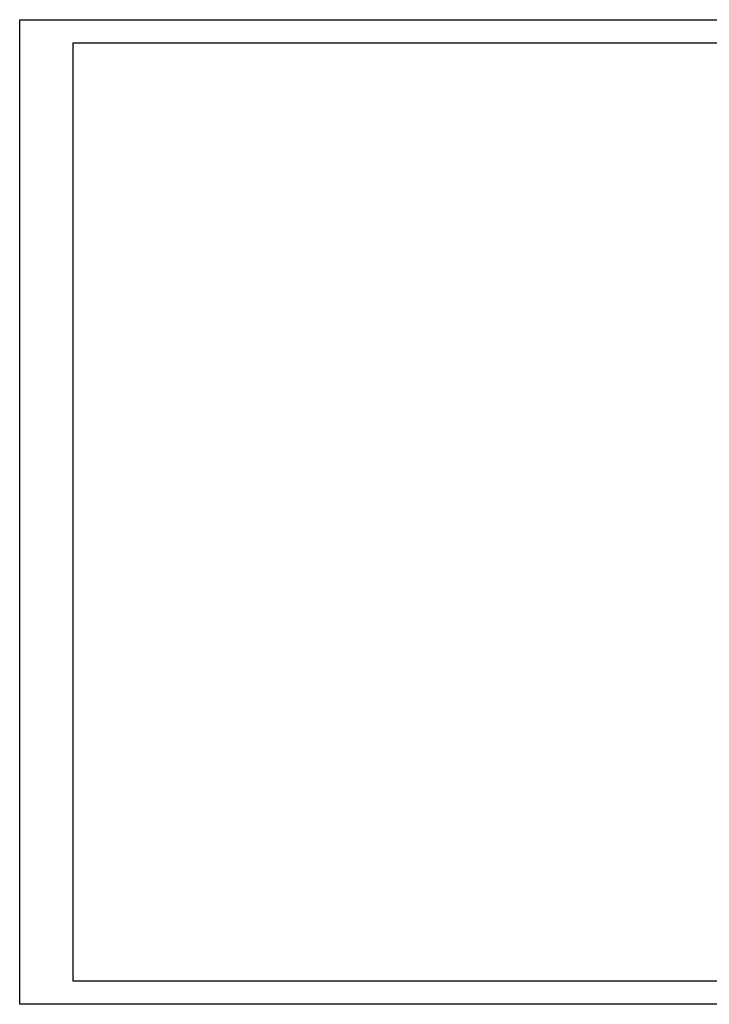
# Model space of a CAD drawing. Extents: x 0 to 42, y 0 to 30.
# Tile 1 of 5: x 0 to 21, y 0 to 30. Entities that reach past the tile are written whole.
import ezdxf

# ---------------------------------------------------------------- set-up
doc = ezdxf.new("R2010")
doc.units = 0
doc.header["$MEASUREMENT"] = 0

msp = doc.modelspace()

# ---------------------------------------------------------------- linework, layer by layer
at = {"color": 7}
for p, q in [((0, 0), (0, 30)), ((0, 30), (42, 30)), ((42, 0), (0, 0))]:
    msp.add_line(p, q, dxfattribs=at)
at = {"color": 5}
for p, q in [((1.631, 0.706), (1.631, 29.294)), ((1.631, 29.294), (41.244, 29.294)), ((41.244, 0.706), (1.631, 0.706))]:
    msp.add_line(p, q, dxfattribs=at)

doc.saveas('drawing.dxf')
